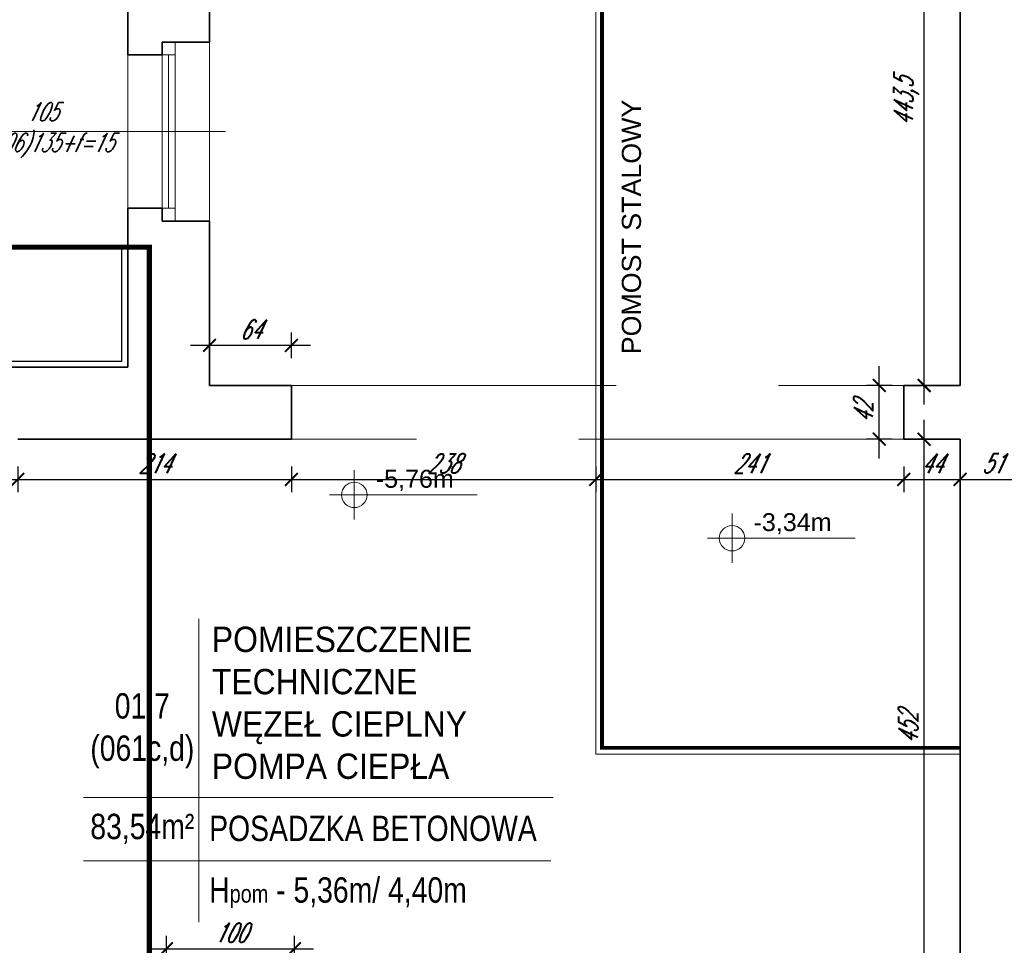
# Model space of a CAD drawing. Header units: millimetres. Extents: x 402 to 79005, y -7782 to 89952.
# Tile 247 of 256: x 26702 to 27472, y 37133 to 37857. Entities that reach past the tile are written whole.
import ezdxf
from ezdxf.enums import TextEntityAlignment as Align

# ---------------------------------------------------------------- set-up
doc = ezdxf.new("R2010")
doc.units = ezdxf.units.MM
doc.header["$LTSCALE"] = 10
doc.linetypes.add('DASHED', pattern=[19.05, 12.7, -6.35])
doc.layers.get('0').update_dxf_attribs({"lineweight": 0})
doc.layers.get('Defpoints').update_dxf_attribs({"color": 253})
for name, color, linetype, lineweight in [('01 parter - ściany', 253, 'Continuous', 35), ('03-01_okna', 253, 'Continuous', 15), ('04-1_widok', 253, 'Continuous', 5), ('04-2_nad', 253, 'DASHED', 5), ('05-01_wymiary', 253, 'Continuous', 5), ('05-03_opis', 253, 'Continuous', 5), ('0_A_GRANICA OPRACOWANIA', 1, 'Continuous', 0), ('0_A_ŚCIANY ', 253, 'Continuous', 30)]:
    doc.layers.add(name, color=color, linetype=linetype, lineweight=lineweight)
doc.styles.add('arial', font='ARIAL.TTF')
doc.styles.add('ariel', font='ARIAL.TTF', dxfattribs={"width": 0.8})
doc.styles.add('ariel_wym', font='simplex.shx', dxfattribs={"width": 0.65, "oblique": 25})
doc.dimstyles.new('ariel 50', dxfattribs={"dimtxt": 15, "dimasz": 10, "dimexe": 10, "dimexo": 0, "dimgap": 5, "dimtad": 1, "dimdec": 1, "dimrnd": 0.5, "dimtxsty": 'ariel_wym', "dimblk": 'ARCHTICK', "dimcen": 2.5, "dimdle": 15, "dimazin": 0, "dimtfac": 1, "dimtdec": 1, "dimtix": 1, "dimtmove": 0, "dimatfit": 3, "dimldrblk": 'DOT', "dimfxl": 0, "dimarcsym": 0})
doc.dimstyles.new('ariel 50 wnętrze', dxfattribs={"dimtxt": 15, "dimasz": 10, "dimexe": 10, "dimexo": 0, "dimgap": 5, "dimtad": 1, "dimdec": 1, "dimrnd": 0.5, "dimtxsty": 'ariel_wym', "dimblk": 'ARCHTICK', "dimcen": 2.5, "dimdle": 15, "dimazin": 0, "dimtfac": 1, "dimtdec": 1, "dimtix": 1, "dimtmove": 0, "dimatfit": 3, "dimldrblk": 'DOT', "dimfxl": 0, "dimarcsym": 0})

# ---------------------------------------------------------------- blocks, each defined once
blk = doc.blocks.new('_ArchTick')
at = {"color": 0, "linetype": 'ByBlock', "const_width": 0.15}
blk.add_lwpolyline([(-0.5, -0.5), (0.5, 0.5)], dxfattribs=at)
blk = doc.blocks.new('*D154')
at = {"layer": '05-01_wymiary', "color": 0, "lineweight": -2}
for p, q in [((26551.91, 37889.3), (26551.91, 37824.3)), ((26591.91, 37874.3), (26541.91, 37874.3)), ((26591.91, 37839.3), (26541.91, 37839.3))]:
    blk.add_line(p, q, dxfattribs=at)
at = {"layer": 'Defpoints', "color": 0}
for p in [(26850.83, 37874.3), (26551.91, 37839.3), (26850.83, 37839.3)]:
    blk.add_point(p, dxfattribs=at)
at = {"layer": '05-01_wymiary', "color": 0, "lineweight": -2, "xscale": 10, "yscale": 10, "zscale": 10}
for p, rotation in [((26551.91, 37874.3), 90), ((26551.91, 37839.3), 270)]:
    blk.add_blockref('_ArchTick', p, dxfattribs=dict(at, rotation=rotation))
at = {"layer": '05-01_wymiary', "color": 0, "insert": (26539.41, 37856.8), "char_height": 15, "attachment_point": 5, "rotation": 90, "style": 'ariel_wym'}
blk.add_mtext('35', dxfattribs=at)
blk = doc.blocks.new('_Dot')
at = {"color": 0, "linetype": 'ByBlock', "lineweight": -2}
blk.add_line((-0.5, 0), (-1, 0), dxfattribs=at)
at = {"color": 0, "linetype": 'ByBlock', "const_width": 0.5}
blk.add_lwpolyline([(-0.25, 0, 1), (0.25, 0, 1)], format="xyb", close=True, dxfattribs=at)
blk = doc.blocks.new('*D155')
at = {"layer": '05-01_wymiary', "color": 0, "lineweight": -2}
for p, q in [((26551.91, 37854.3), (26551.91, 37684.3)), ((26591.91, 37839.3), (26541.91, 37839.3)), ((26591.91, 37699.3), (26541.91, 37699.3))]:
    blk.add_line(p, q, dxfattribs=at)
at = {"layer": 'Defpoints', "color": 0}
for p in [(26850.83, 37839.3), (26551.91, 37699.3), (26850.83, 37699.3)]:
    blk.add_point(p, dxfattribs=at)
at = {"layer": '05-01_wymiary', "color": 0, "lineweight": -2, "xscale": 10, "yscale": 10, "zscale": 10}
for p, rotation in [((26551.91, 37839.3), 90), ((26551.91, 37699.3), 270)]:
    blk.add_blockref('_ArchTick', p, dxfattribs=dict(at, rotation=rotation))
at = {"layer": '05-01_wymiary', "color": 0, "insert": (26539.41, 37769.3), "char_height": 15, "attachment_point": 5, "rotation": 90, "style": 'ariel_wym'}
blk.add_mtext('140', dxfattribs=at)
blk = doc.blocks.new('kota rzutowa')
at = {"ltscale": 0.5}
for p, q in [((0, -20.63), (0, 20.63)), ((-20.63, 0), (102.81, 0))]:
    blk.add_line(p, q, dxfattribs=at)
blk.add_circle((0, 0), 10.63, dxfattribs=at)
at = {"ltscale": 0.5, "style": 'arial'}
blk.add_attdef('POZ._POSADKI_WYKOŃCZONWJ', text='', height=15, dxfattribs=at).set_placement((17.95, 1.45), align=Align.BOTTOM_LEFT)
blk.add_attdef('POZ._POSADZKI_KONSTRUKCJA', text='', height=15, dxfattribs=at).set_placement((17.02, -5), align=Align.TOP_LEFT)
blk = doc.blocks.new('*D291')
at = {"layer": '05-01_wymiary', "color": 0, "lineweight": -2}
for p, q in [((26817.22, 37120.24), (26817.22, 37140.24)), ((26917.22, 37120.24), (26917.22, 37140.24)), ((26802.22, 37130.24), (26932.22, 37130.24))]:
    blk.add_line(p, q, dxfattribs=at)
at = {"layer": 'Defpoints', "color": 0}
for p in [(26917.22, 37130.24), (26817.22, 37096.84), (26917.22, 37096.84)]:
    blk.add_point(p, dxfattribs=at)
at = {"layer": '05-01_wymiary', "color": 0, "lineweight": -2, "xscale": 10, "yscale": 10, "zscale": 10, "rotation": 180}
blk.add_blockref('_ArchTick', (26817.22, 37130.24), dxfattribs=at)
at = {"layer": '05-01_wymiary', "color": 0, "lineweight": -2, "xscale": 10, "yscale": 10, "zscale": 10}
blk.add_blockref('_ArchTick', (26917.22, 37130.24), dxfattribs=at)
at = {"layer": '05-01_wymiary', "color": 0, "insert": (26867.22, 37142.74), "char_height": 15, "attachment_point": 5, "style": 'ariel_wym'}
blk.add_mtext('100', dxfattribs=at)
blk = doc.blocks.new('*D292')
at = {"layer": '05-01_wymiary', "color": 0, "lineweight": -2}
for p, q in [((26700.91, 37507.27), (26700.91, 37487.27)), ((26914.85, 37507.27), (26914.85, 37487.27)), ((26685.91, 37497.27), (26929.85, 37497.27))]:
    blk.add_line(p, q, dxfattribs=at)
at = {"layer": 'Defpoints', "color": 0, "lineweight": 0}
for p in [(26700.91, 37528.73), (26914.85, 37528.73), (26914.85, 37497.27)]:
    blk.add_point(p, dxfattribs=at)
at = {"layer": '05-01_wymiary', "color": 0, "lineweight": -2, "xscale": 10, "yscale": 10, "zscale": 10, "rotation": 180}
blk.add_blockref('_ArchTick', (26700.91, 37497.27), dxfattribs=at)
at = {"layer": '05-01_wymiary', "color": 0, "lineweight": -2, "xscale": 10, "yscale": 10, "zscale": 10}
blk.add_blockref('_ArchTick', (26914.85, 37497.27), dxfattribs=at)
at = {"layer": '05-01_wymiary', "color": 0, "insert": (26807.88, 37509.77), "char_height": 15, "attachment_point": 5, "style": 'ariel_wym'}
blk.add_mtext('214', dxfattribs=at)
blk = doc.blocks.new('*D293')
at = {"layer": '05-01_wymiary', "color": 0, "lineweight": -2}
for p, q in [((26914.85, 37507.27), (26914.85, 37487.27)), ((27152.83, 37507.27), (27152.83, 37487.27)), ((26899.85, 37497.27), (27167.83, 37497.27))]:
    blk.add_line(p, q, dxfattribs=at)
at = {"layer": 'Defpoints', "color": 0}
for p in [(26914.85, 37528.73), (27152.83, 37528.73), (27152.83, 37497.27)]:
    blk.add_point(p, dxfattribs=at)
at = {"layer": '05-01_wymiary', "color": 0, "lineweight": -2, "xscale": 10, "yscale": 10, "zscale": 10, "rotation": 180}
blk.add_blockref('_ArchTick', (26914.85, 37497.27), dxfattribs=at)
at = {"layer": '05-01_wymiary', "color": 0, "lineweight": -2, "xscale": 10, "yscale": 10, "zscale": 10}
blk.add_blockref('_ArchTick', (27152.83, 37497.27), dxfattribs=at)
at = {"layer": '05-01_wymiary', "color": 0, "insert": (27033.84, 37509.77), "char_height": 15, "attachment_point": 5, "style": 'ariel_wym'}
blk.add_mtext('238', dxfattribs=at)
blk = doc.blocks.new('*D294')
at = {"layer": '05-01_wymiary', "color": 0, "lineweight": -2}
for p, q in [((27152.83, 37507.27), (27152.83, 37487.27)), ((27393.76, 37507.27), (27393.76, 37487.27)), ((27137.83, 37497.27), (27408.76, 37497.27))]:
    blk.add_line(p, q, dxfattribs=at)
at = {"layer": 'Defpoints', "color": 0}
for p in [(27152.83, 37528.73), (27393.76, 37528.73), (27393.76, 37497.27)]:
    blk.add_point(p, dxfattribs=at)
at = {"layer": '05-01_wymiary', "color": 0, "lineweight": -2, "xscale": 10, "yscale": 10, "zscale": 10, "rotation": 180}
blk.add_blockref('_ArchTick', (27152.83, 37497.27), dxfattribs=at)
at = {"layer": '05-01_wymiary', "color": 0, "lineweight": -2, "xscale": 10, "yscale": 10, "zscale": 10}
blk.add_blockref('_ArchTick', (27393.76, 37497.27), dxfattribs=at)
at = {"layer": '05-01_wymiary', "color": 0, "insert": (27273.3, 37509.77), "char_height": 15, "attachment_point": 5, "style": 'ariel_wym'}
blk.add_mtext('241', dxfattribs=at)
blk = doc.blocks.new('*D295')
at = {"layer": '05-01_wymiary', "color": 0, "lineweight": -2}
for p, q in [((27393.76, 37507.27), (27393.76, 37487.27)), ((27437.83, 37507.27), (27437.83, 37487.27)), ((27378.76, 37497.27), (27452.83, 37497.27))]:
    blk.add_line(p, q, dxfattribs=at)
at = {"layer": 'Defpoints', "color": 0}
for p in [(27393.76, 37528.73), (27437.83, 37528.73), (27437.83, 37497.27)]:
    blk.add_point(p, dxfattribs=at)
at = {"layer": '05-01_wymiary', "color": 0, "lineweight": -2, "xscale": 10, "yscale": 10, "zscale": 10, "rotation": 180}
blk.add_blockref('_ArchTick', (27393.76, 37497.27), dxfattribs=at)
at = {"layer": '05-01_wymiary', "color": 0, "lineweight": -2, "xscale": 10, "yscale": 10, "zscale": 10}
blk.add_blockref('_ArchTick', (27437.83, 37497.27), dxfattribs=at)
at = {"layer": '05-01_wymiary', "color": 0, "insert": (27415.8, 37509.77), "char_height": 15, "attachment_point": 5, "style": 'ariel_wym'}
blk.add_mtext('44', dxfattribs=at)
blk = doc.blocks.new('*D297')
at = {"layer": '05-01_wymiary', "color": 0, "lineweight": -2}
for p, q in [((27409.7, 37061.84), (27409.7, 37543.73)), ((27419.7, 37528.73), (27399.7, 37528.73)), ((27419.7, 37076.84), (27399.7, 37076.84))]:
    blk.add_line(p, q, dxfattribs=at)
at = {"layer": 'Defpoints', "color": 0}
for p in [(27409.7, 37528.73), (27437.83, 37528.73), (27437.83, 37076.84)]:
    blk.add_point(p, dxfattribs=at)
at = {"layer": '05-01_wymiary', "color": 0, "lineweight": -2, "xscale": 10, "yscale": 10, "zscale": 10}
for p, rotation in [((27409.7, 37528.73), 90), ((27409.7, 37076.84), 270)]:
    blk.add_blockref('_ArchTick', p, dxfattribs=dict(at, rotation=rotation))
at = {"layer": '05-01_wymiary', "color": 0, "insert": (27397.2, 37302.79), "char_height": 15, "attachment_point": 5, "rotation": 90, "style": 'ariel_wym'}
blk.add_mtext('452', dxfattribs=at)
blk = doc.blocks.new('*D298')
at = {"layer": '05-01_wymiary', "color": 0, "lineweight": -2}
for p, q in [((27374.6, 37513.73), (27374.6, 37585.73)), ((27384.6, 37570.73), (27364.6, 37570.73)), ((27384.6, 37528.73), (27364.6, 37528.73))]:
    blk.add_line(p, q, dxfattribs=at)
at = {"layer": 'Defpoints', "color": 0}
for p in [(27374.6, 37570.73), (27393.76, 37570.73), (27393.76, 37528.73)]:
    blk.add_point(p, dxfattribs=at)
at = {"layer": '05-01_wymiary', "color": 0, "lineweight": -2, "xscale": 10, "yscale": 10, "zscale": 10}
for p, rotation in [((27374.6, 37570.73), 90), ((27374.6, 37528.73), 270)]:
    blk.add_blockref('_ArchTick', p, dxfattribs=dict(at, rotation=rotation))
at = {"layer": '05-01_wymiary', "color": 0, "insert": (27362.1, 37549.73), "char_height": 15, "attachment_point": 5, "rotation": 90, "style": 'ariel_wym'}
blk.add_mtext('42', dxfattribs=at)
blk = doc.blocks.new('*D299')
at = {"layer": '05-01_wymiary', "color": 0, "lineweight": -2}
for p, q in [((27409.7, 37555.73), (27409.7, 38029.3)), ((27419.7, 38014.3), (27399.7, 38014.3)), ((27419.7, 37570.73), (27399.7, 37570.73))]:
    blk.add_line(p, q, dxfattribs=at)
at = {"layer": 'Defpoints', "color": 0}
for p in [(27409.7, 38014.3), (27437.83, 38014.3), (27437.83, 37570.73)]:
    blk.add_point(p, dxfattribs=at)
at = {"layer": '05-01_wymiary', "color": 0, "lineweight": -2, "xscale": 10, "yscale": 10, "zscale": 10}
for p, rotation in [((27409.7, 38014.3), 90), ((27409.7, 37570.73), 270)]:
    blk.add_blockref('_ArchTick', p, dxfattribs=dict(at, rotation=rotation))
at = {"layer": '05-01_wymiary', "color": 0, "insert": (27395.77, 37792.51), "char_height": 15, "attachment_point": 5, "rotation": 90, "style": 'ariel_wym'}
blk.add_mtext('443,5', dxfattribs=at)
blk = doc.blocks.new('*D315')
at = {"layer": '05-01_wymiary', "color": 0, "lineweight": -2}
for p, q in [((27437.83, 37507.27), (27437.83, 37487.27)), ((27488.83, 37507.27), (27488.83, 37487.27)), ((27422.83, 37497.27), (27503.83, 37497.27))]:
    blk.add_line(p, q, dxfattribs=at)
at = {"layer": 'Defpoints', "color": 0}
for p in [(27437.83, 37528.73), (27488.83, 37528.73), (27488.83, 37497.27)]:
    blk.add_point(p, dxfattribs=at)
at = {"layer": '05-01_wymiary', "color": 0, "lineweight": -2, "xscale": 10, "yscale": 10, "zscale": 10, "rotation": 180}
blk.add_blockref('_ArchTick', (27437.83, 37497.27), dxfattribs=at)
at = {"layer": '05-01_wymiary', "color": 0, "lineweight": -2, "xscale": 10, "yscale": 10, "zscale": 10}
blk.add_blockref('_ArchTick', (27488.83, 37497.27), dxfattribs=at)
at = {"layer": '05-01_wymiary', "color": 0, "insert": (27463.33, 37509.77), "char_height": 15, "attachment_point": 5, "style": 'ariel_wym'}
blk.add_mtext('51', dxfattribs=at)
blk = doc.blocks.new('*D319')
at = {"layer": '05-01_wymiary', "color": 0, "lineweight": -2}
for p, q in [((26850.83, 37592.1), (26850.83, 37612.1)), ((26914.85, 37592.1), (26914.85, 37612.1)), ((26929.85, 37602.1), (26835.83, 37602.1))]:
    blk.add_line(p, q, dxfattribs=at)
at = {"layer": 'Defpoints', "color": 0}
for p in [(26850.83, 37602.1), (26850.83, 37570.73), (26914.85, 37570.73)]:
    blk.add_point(p, dxfattribs=at)
at = {"layer": '05-01_wymiary', "color": 0, "lineweight": -2, "xscale": 10, "yscale": 10, "zscale": 10, "rotation": 180}
blk.add_blockref('_ArchTick', (26850.83, 37602.1), dxfattribs=at)
at = {"layer": '05-01_wymiary', "color": 0, "lineweight": -2, "xscale": 10, "yscale": 10, "zscale": 10}
blk.add_blockref('_ArchTick', (26914.85, 37602.1), dxfattribs=at)
at = {"layer": '05-01_wymiary', "color": 0, "insert": (26882.84, 37614.6), "char_height": 15, "attachment_point": 5, "style": 'ariel_wym'}
blk.add_mtext('64', dxfattribs=at)

msp = doc.modelspace()

# ---------------------------------------------------------------- linework, layer by layer
at = {"layer": '01 parter - ściany'}
for p, q in [((27437.83, 37570.73), (27437.83, 37914.17)), ((26786.83, 37884.3), (26786.83, 37829.3)), ((26850.83, 37874.3), (26850.83, 37839.3)), ((26813.83, 37839.3), (26850.83, 37839.3)), ((26813.83, 37829.3), (26813.83, 37839.3)), ((26786.83, 37829.3), (26813.83, 37829.3)), ((26786.83, 37709.3), (26786.83, 37585.05)), ((26786.83, 37709.3), (26813.83, 37709.3)), ((26813.83, 37699.3), (26813.83, 37709.3)), ((26850.83, 37699.3), (26813.83, 37699.3)), ((26850.83, 37699.3), (26850.83, 37570.73)), ((26786.83, 37585.05), (26668.91, 37585.05)), ((26914.85, 37570.73), (26850.83, 37570.73)), ((26914.85, 37570.73), (26914.85, 37528.73)), ((27437.83, 37570.73), (27393.76, 37570.73)), ((27393.76, 37570.73), (27393.76, 37528.73)), ((26914.85, 37528.73), (26700.91, 37528.73)), ((27437.83, 37528.73), (27393.76, 37528.73)), ((27437.83, 37076.84), (27437.83, 37528.73))]:
    msp.add_line(p, q, dxfattribs=at)
at = {"layer": '03-01_okna', "linetype": 'Continuous', "lineweight": 0}
for p, q in [((26823.83, 37699.3), (26823.83, 37839.3)), ((26823.83, 37839.3), (26823.83, 37829.3)), ((26786.83, 37709.3), (26786.83, 37829.3)), ((26813.83, 37709.3), (26813.83, 37829.3)), ((26823.83, 37829.3), (26813.83, 37829.3)), ((26818.83, 37709.3), (26818.83, 37829.3)), ((26823.83, 37709.3), (26813.83, 37709.3)), ((26823.83, 37699.3), (26823.83, 37709.3))]:
    msp.add_line(p, q, dxfattribs=at)
at = {"layer": '04-1_widok'}
for p, q in [((27152.83, 37934.3), (27152.83, 37282.29)), ((26850.83, 37699.3), (26850.83, 37839.3)), ((27152.83, 37282.29), (27437.83, 37282.29))]:
    msp.add_line(p, q, dxfattribs=at)
at = {"layer": '04-1_widok', "const_width": 3}
msp.add_lwpolyline([(27006.63, 37937.3), (27157.83, 37937.3), (27157.83, 37287.29), (27437.83, 37287.29)], dxfattribs=at)
at = {"layer": '04-2_nad', "ltscale": 2}
for p, q in [((26914.85, 37570.73), (27393.76, 37570.73)), ((27393.76, 37528.73), (26914.85, 37528.73))]:
    msp.add_line(p, q, dxfattribs=at)
at = {"layer": '05-03_opis', "lineweight": 0}
msp.add_line((26863.27, 37769.3), (26654.87, 37769.3), dxfattribs=at)
at = {"layer": '05-03_opis'}
for p, q in [((26842.55, 37388.32), (26842.55, 37150.89)), ((26752.15, 37248.46), (27119.55, 37248.46)), ((26752.15, 37199.03), (27117.8, 37199.03))]:
    msp.add_line(p, q, dxfattribs=at)
at = {"layer": '0_A_GRANICA OPRACOWANIA', "color": 1, "linetype": 'DASHED', "const_width": 4}
msp.add_lwpolyline([(25790.69, 37678.95), (26803.78, 37678.95), (26803.78, 36285.02), (25790.69, 36285.02)], close=True, dxfattribs=at)
at = {"layer": '0_A_ŚCIANY ', "lineweight": 30}
for points in [[(26668.91, 37585.05), (26786.83, 37585.05), (26786.83, 37678.95)], [(26782.33, 37589.55), (26782.33, 37678.95)], [(26782.33, 37589.55), (26667.26, 37589.55)]]:
    msp.add_lwpolyline(points, dxfattribs=at)

# ---------------------------------------------------------------- block references
at = {"layer": '05-03_opis', "xscale": 0.9359999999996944, "yscale": 0.9359999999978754, "zscale": 0.9359999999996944}
for p, values in [((26964.04, 37485.14), {'POZ._POSADKI_WYKOŃCZONWJ': '-5,76m'}), ((27259.48, 37451.24), {'POZ._POSADKI_WYKOŃCZONWJ': '-3,34m'})]:
    msp.add_blockref('kota rzutowa', p, dxfattribs=at).add_auto_attribs(values)

# ---------------------------------------------------------------- texts
at = {"layer": '05-03_opis', "lineweight": 0, "insert": (26720.02, 37770.38), "char_height": 14.4, "width": 62.6613, "attachment_point": 5, "style": 'ariel_wym'}
msp.add_mtext('105\\P({\\H0.8333x;h\\H0.6x;p}106)135+f=15', dxfattribs=at)
at = {"layer": '05-03_opis', "insert": (27173.25, 37595.14), "char_height": 15, "width": 222.1541, "attachment_point": 1, "rotation": 89.9915, "style": 'arial'}
msp.add_mtext('POMOST STALOWY', dxfattribs=at)
at = {"layer": '05-03_opis', "char_height": 19.8396, "style": 'ariel'}
for s, insert, width, attachment_point in [('\\W0.9;{\\fArial|b0|i0|c238|p34;POMIESZCZENIE TECHNICZNE \\PWĘZEŁ CIEPLNY \\PPOMPA CIEPŁA}', (26852.64, 37322.44), 328.2661, 4), ('{\\fArial|b0|i0|c238|p34;01.7\\P}(061c,d)', (26798.27, 37300.62), 92.2489, 5), (' POSADZKA BETONOWA', (26844.4, 37224.21), 273.4023, 4), ('{\\fArial|b0|i0|c238|p34;83,54m²}', (26798.27, 37223.98), 92.2489, 5), ('{\\fArial|b0|i0|c238|p34; H\\H0.7x;pom\\H1.429x; - 5,36m/ 4,40m}', (26844.4, 37174.08), 273.4023, 4)]:
    msp.add_mtext(s, dxfattribs=dict(at, insert=insert, width=width, attachment_point=attachment_point))

# ---------------------------------------------------------------- dimensions: what is measured, and where the dimension line sits
at = {"layer": '05-01_wymiary'}
for base, p1, p2, picture, middle in [((27409.7, 38014.3), (27437.83, 37570.73), (27437.83, 38014.3), '*D299', (27395.77, 37792.51)), ((27374.6, 37570.73), (27393.76, 37528.73), (27393.76, 37570.73), '*D298', (27362.1, 37549.73))]:
    dim = msp.add_linear_dim(base=base, p1=p1, p2=p2, angle=90, dimstyle='ariel 50 wnętrze', dxfattribs=at)
    dim.commit()
    dim.dimension.update_dxf_attribs({"geometry": picture, "text_midpoint": middle})
for base, p1, p2, dimstyle, picture, middle in [((26551.91, 37839.3), (26850.83, 37874.3), (26850.83, 37839.3), 'ariel 50', '*D154', (26539.41, 37856.8)), ((26551.91, 37699.3), (26850.83, 37839.3), (26850.83, 37699.3), 'ariel 50', '*D155', (26539.41, 37769.3)), ((27409.7, 37528.73), (27437.83, 37076.84), (27437.83, 37528.73), 'ariel 50 wnętrze', '*D297', (27397.2, 37302.79))]:
    dim = msp.add_linear_dim(base=base, p1=p1, p2=p2, angle=90, dimstyle=dimstyle, override={"dimtmove": 1}, dxfattribs=at)
    dim.commit()
    dim.dimension.update_dxf_attribs({"geometry": picture, "text_midpoint": middle})
for base, p1, p2, picture, middle in [((26850.83, 37602.1), (26914.85, 37570.73), (26850.83, 37570.73), '*D319', (26882.84, 37614.6)), ((26914.85, 37497.27), (26700.91, 37528.73), (26914.85, 37528.73), '*D292', (26807.88, 37509.77))]:
    dim = msp.add_linear_dim(base=base, p1=p1, p2=p2, dimstyle='ariel 50 wnętrze', dxfattribs=at)
    dim.commit()
    dim.dimension.update_dxf_attribs({"geometry": picture, "text_midpoint": middle})
for base, p1, p2, picture, middle in [((27152.83, 37497.27), (26914.85, 37528.73), (27152.83, 37528.73), '*D293', (27033.84, 37509.77)), ((27393.76, 37497.27), (27152.83, 37528.73), (27393.76, 37528.73), '*D294', (27273.3, 37509.77)), ((27437.83, 37497.27), (27393.76, 37528.73), (27437.83, 37528.73), '*D295', (27415.8, 37509.77)), ((27488.83, 37497.27), (27437.83, 37528.73), (27488.83, 37528.73), '*D315', (27463.33, 37509.77)), ((26917.22, 37130.24), (26817.22, 37096.84), (26917.22, 37096.84), '*D291', (26867.22, 37142.74))]:
    dim = msp.add_linear_dim(base=base, p1=p1, p2=p2, dimstyle='ariel 50 wnętrze', override={"dimtmove": 1}, dxfattribs=at)
    dim.commit()
    dim.dimension.update_dxf_attribs({"geometry": picture, "text_midpoint": middle})

doc.saveas('drawing.dxf')
